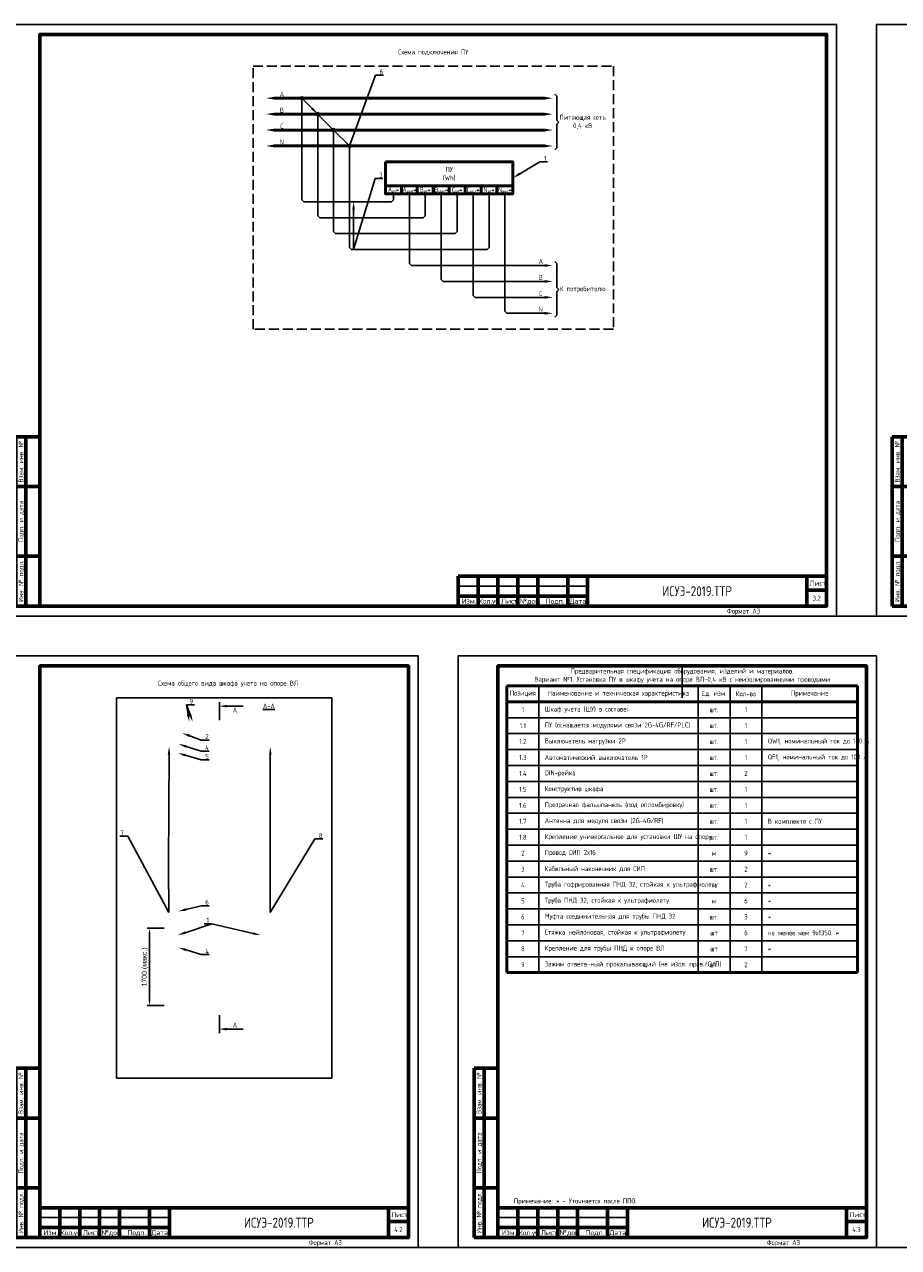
# Model space of a CAD drawing. Header units: millimetres. Extents: x -110 to 4101, y -10868 to 110.
# Tile 79 of 90: x 462 to 901, y -1258 to -644. Entities that reach past the tile are written whole.
import ezdxf
from ezdxf import colors
from ezdxf.entities.mleader import LeaderData, LeaderLine
from ezdxf.enums import TextEntityAlignment as Align
from ezdxf.math import Vec2, Vec3

# ---------------------------------------------------------------- set-up
doc = ezdxf.new("R2010")
doc.units = ezdxf.units.MM
doc.linetypes.add('GOST2.303 4', pattern=[7, 5, -2, 0])
doc.layers.add('01.Вспомогательный_слой', color=1, linetype='Continuous', plot=False)
doc.layers.add('Формат', color=7, linetype='Continuous', lineweight=25)
doc.layers.add('Формат @ 1', color=7, linetype='Continuous', lineweight=25)
doc.styles.get("Standard").update_dxf_attribs({"font": 'arial.ttf'})
doc.styles.add('Формат', font='isocpeur.ttf')
doc.styles.add('ЭП', font='GOST.TTF')
doc.dimstyles.new('ISO-25', dxfattribs={"dimtxt": 2.5, "dimasz": 2.5, "dimexe": 1.25, "dimexo": 0.625, "dimtad": 1, "dimtxsty": 'Standard', "dimcen": 2.5, "dimadec": 0, "dimazin": 0, "dimtfac": 1, "dimtmove": 0, "dimatfit": 3, "dimfxl": 1, "dimarcsym": 0})
picture_1 = doc.add_image_def('image10.jpg', size_in_pixel=(817, 1443))

# ---------------------------------------------------------------- blocks, each defined once
blk = doc.blocks.new('*U77')
at = {"layer": 'Формат', "color": 7, "linetype": 'Continuous', "lineweight": 60}
for p, q in [((8, 85), (20, 85)), ((8, 85), (8, 0)), ((13, 85), (13, 0)), ((8, 60), (20, 60)), ((8, 25), (20, 25)), ((20, 15), (205, 15)), ((20, 15), (20, 0)), ((30, 15), (30, 0)), ((40, 15), (40, 0)), ((50, 15), (50, 0)), ((60, 15), (60, 0)), ((75, 15), (75, 0)), ((85, 15), (85, 0)), ((195, 15), (195, 0)), ((195, 8), (205, 8)), ((8, 0), (20, 0)), ((20, 5), (85, 5))]:
    blk.add_line(p, q, dxfattribs=at)
at = {"layer": 'Формат', "color": 7, "linetype": 'Continuous', "lineweight": 25}
blk.add_line((20, 10), (85, 10), dxfattribs=at)
blk.add_lwpolyline([(0, -5), (210, -5), (210, 292), (0, 292)], close=True, dxfattribs=at)
at = {"layer": 'Формат', "color": 7, "linetype": 'Continuous', "lineweight": 60}
blk.add_lwpolyline([(20, 0), (205, 0), (205, 287), (20, 287)], close=True, dxfattribs=at)
at = {"layer": 'Формат', "color": 7, "linetype": 'Continuous', "lineweight": 25, "style": 'ЭП'}
for s, p in [('Взам. инв. №', (10.5, 72.5)), ('Подп. и дата', (10.5, 42.5)), ('Инв. № подл.', (10.5, 12.5))]:
    blk.add_text(s, height=2.5, rotation=90, dxfattribs=at).set_placement(p, align=Align.MIDDLE_CENTER)
at = {"layer": 'Формат', "color": 7, "linetype": 'Continuous', "lineweight": 25, "style": 'Формат'}
for s, p in [('Лист', (196.38, 10.25)), ('Изм.', (21.81, 1.25)), ('Лист', (41.54, 1.25)), ('№док.', (50.89, 1.25)), ('Подп.', (63.99, 1.25)), ('Дата', (75.95, 1.25))]:
    blk.add_text(s, height=2.5, dxfattribs=at).set_placement(p)
at = {"layer": 'Формат', "color": 7, "linetype": 'Continuous', "lineweight": 25, "style": 'Формат', "width": 0.9}
blk.add_text('Кол.уч.', height=2.5, dxfattribs=at).set_placement((30.38, 1.25))
at = {"layer": 'Формат', "color": 7, "linetype": 'Continuous', "lineweight": 25, "style": 'ЭП', "flags": 8}
blk.add_attdef('N_ИНВ', text='', height=2.5, rotation=90, dxfattribs=at).set_placement((16.5, 12.5), align=Align.MIDDLE_CENTER)
for tag, p in [('изм.№', (21, 7.5)), ('изм.уч.', (31, 7.5)), ('изм.лист', (41, 7.5)), ('изм.№_док.', (50.5, 7.5)), ('изм_дата', (76, 7.5)), ('ФОРМ.ЛИСТА', (155, -2.5))]:
    blk.add_attdef(tag, text='', height=2.5, dxfattribs=at).set_placement(p, align=Align.MIDDLE_LEFT)
for tag, height, p in [('ОБОЗНАЧЕНИЕ', 5, (140, 7.5)), ('Лист', 2.5, (200, 4))]:
    blk.add_attdef(tag, text='', height=height, dxfattribs=at).set_placement(p, align=Align.MIDDLE_CENTER)
blk = doc.blocks.new('*U76')
at = {"layer": 'Формат', "color": 7, "linetype": 'Continuous', "lineweight": 60}
for p, q in [((-202, 85), (-190, 85)), ((-202, 85), (-202, 0)), ((-197, 85), (-197, 0)), ((-202, 60), (-190, 60)), ((-202, 25), (-190, 25)), ((20, 15), (205, 15)), ((20, 15), (20, 0)), ((30, 15), (30, 0)), ((40, 15), (40, 0)), ((50, 15), (50, 0)), ((60, 15), (60, 0)), ((75, 15), (75, 0)), ((85, 15), (85, 0)), ((195, 15), (195, 0)), ((195, 8), (205, 8)), ((-202, 0), (-190, 0)), ((20, 5), (85, 5))]:
    blk.add_line(p, q, dxfattribs=at)
at = {"layer": 'Формат', "color": 7, "linetype": 'Continuous', "lineweight": 25}
blk.add_line((20, 10), (85, 10), dxfattribs=at)
blk.add_lwpolyline([(-210, -5), (210, -5), (210, 292), (-210, 292)], close=True, dxfattribs=at)
at = {"layer": 'Формат', "color": 7, "linetype": 'Continuous', "lineweight": 60}
blk.add_lwpolyline([(-190, 0), (205, 0), (205, 287), (-190, 287)], close=True, dxfattribs=at)
at = {"layer": 'Формат', "color": 7, "linetype": 'Continuous', "lineweight": 25, "style": 'ЭП'}
for s, p in [('Взам. инв. №', (-199.5, 72.5)), ('Подп. и дата', (-199.5, 42.5)), ('Инв. № подл.', (-199.5, 12.5))]:
    blk.add_text(s, height=2.5, rotation=90, dxfattribs=at).set_placement(p, align=Align.MIDDLE_CENTER)
at = {"layer": 'Формат', "color": 7, "linetype": 'Continuous', "lineweight": 25, "style": 'Формат'}
for s, p in [('Лист', (196.38, 10.25)), ('Изм.', (21.81, 1.25)), ('Лист', (41.54, 1.25)), ('№док.', (50.89, 1.25)), ('Подп.', (63.99, 1.25)), ('Дата', (75.95, 1.25))]:
    blk.add_text(s, height=2.5, dxfattribs=at).set_placement(p)
at = {"layer": 'Формат', "color": 7, "linetype": 'Continuous', "lineweight": 25, "style": 'Формат', "width": 0.9}
blk.add_text('Кол.уч.', height=2.5, dxfattribs=at).set_placement((30.38, 1.25))
at = {"layer": 'Формат', "color": 7, "linetype": 'Continuous', "lineweight": 25, "style": 'ЭП', "flags": 8}
blk.add_attdef('N_ИНВ', text='', height=2.5, rotation=90, dxfattribs=at).set_placement((-193.5, 12.5), align=Align.MIDDLE_CENTER)
for tag, p in [('изм.№', (21, 7.5)), ('изм.уч.', (31, 7.5)), ('изм.лист', (41, 7.5)), ('изм.№_док.', (50.5, 7.5)), ('изм_дата', (76, 7.5)), ('ФОРМ.ЛИСТА', (155, -2.5))]:
    blk.add_attdef(tag, text='', height=2.5, dxfattribs=at).set_placement(p, align=Align.MIDDLE_LEFT)
for tag, height, p in [('ОБОЗНАЧЕНИЕ', 5, (140, 7.5)), ('Лист', 2.5, (200, 4))]:
    blk.add_attdef(tag, text='', height=height, dxfattribs=at).set_placement(p, align=Align.MIDDLE_CENTER)
blk = doc.blocks.new('*T56')
at = {"color": 0, "linetype": 'ByBlock', "lineweight": 50, "ltscale": 0.2, "transparency": 16777216}
for p, q in [((0, 0), (176, 0)), ((0, 0), (0, -144)), ((176, 0), (176, -144)), ((0, -8), (176, -8)), ((0, -144), (176, -144))]:
    blk.add_line(p, q, dxfattribs=at)
at = {"color": 0, "linetype": 'ByBlock', "ltscale": 0.2, "transparency": 16777216}
for p, q in [((16, 0), (16, -144)), ((96, 0), (96, -144)), ((112, 0), (112, -144)), ((128, 0), (128, -144)), ((0, -16), (176, -16)), ((0, -24), (176, -24)), ((0, -32), (176, -32)), ((0, -40), (176, -40)), ((0, -48), (176, -48)), ((0, -56), (128, -56)), ((0, -64), (128, -64)), ((0, -72), (176, -72)), ((0, -80), (128, -80)), ((16, -88), (176, -88)), ((16, -96), (128, -96)), ((96, -104), (176, -104)), ((96, -112), (176, -112)), ((96, -120), (176, -120)), ((128, -136), (176, -136))]:
    blk.add_line(p, q, dxfattribs=at)
at = {"color": 0, "linetype": 'ByBlock', "lineweight": -2, "ltscale": 0.2, "transparency": 16777216}
for p, q in [((128, -56), (176, -56)), ((128, -64), (176, -64)), ((128, -80), (176, -80)), ((0, -88), (16, -88)), ((0, -96), (16, -96)), ((128, -96), (176, -96)), ((0, -104), (96, -104)), ((0, -112), (96, -112)), ((0, -120), (96, -120)), ((0, -128), (176, -128)), ((0, -136), (128, -136))]:
    blk.add_line(p, q, dxfattribs=at)
at = {"color": 0, "ltscale": 0.2, "transparency": 16777216, "char_height": 2.5, "style": 'ЭП'}
for s, insert, width, attachment_point in [('{\\fGOST type A|b1|i0|c204|p34;Позиция}', (8, -4), 10, 5), ('{\\fGOST type A|b1|i0|c204|p34;Наименование и техническая характеристика}', (56, -4), 74, 5), ('{\\fGOST type A|b1|i0|c204|p34;Ед. изм.}', (104, -4), 10, 5), ('{\\fGOST type A|b1|i0|c204|p34;Кол-во}', (120, -4), 10, 5), ('{\\fGOST type A|b1|i0|c204|p34;Примечание}', (152, -4), 42, 5), ('1', (8, -12), 10, 5), ('Шкаф учета (ШУ) в составе:', (19, -12), 74, 4), ('шт.', (104, -12), 10, 5), ('1', (120, -12), 10, 5), ('ПУ (оснащается модулями связи 2G-4G/RF/PLC)', (19, -20), 74, 4), ('1.1', (8, -20), 10, 5), ('шт.', (104, -20), 10, 5), ('1', (120, -20), 10, 5), ('QW1, номинальный ток до 100 А', (131, -28), 42, 4), ('1.2', (8, -28), 10, 5), ('Выключатель нагрузки 2P', (19, -28), 74, 4), ('шт.', (104, -28), 10, 5), ('1', (120, -28), 10, 5), ('1.3', (8, -36), 10, 5), ('{\\C256;Автоматический выключатель 1P}', (19, -36), 74, 4), ('шт.', (104, -36), 10, 5), ('1', (120, -36), 10, 5), ('QF1, номинальный ток до 100 А', (131, -36), 42, 4), ('1.4', (8, -44), 10, 5), ('DIN-рейка', (19, -44), 74, 4), ('2', (120, -44), 10, 5), ('шт.', (104, -44), 10, 5), ('1.5', (8, -52), 10, 5), ('Конструктив шкафа', (19, -52), 74, 4), ('шт.', (104, -52), 10, 5), ('1', (120, -52), 10, 5), ('1.6', (8, -60), 10, 5), ('Прозрачная фальшпанель (под опломбировку)', (19, -60), 74, 4), ('шт.', (104, -60), 10, 5), ('1', (120, -60), 10, 5), ('1.7', (8, -68), 10, 5), ('Антенна для модуля связи (2G-4G/RF)', (19, -68), 74, 4), ('шт.', (104, -68), 10, 5), ('1', (120, -68), 10, 5), ('В комплекте с ПУ', (131, -68), 42, 4), ('Крепление универсальное для установки ШУ на опору', (19, -76), 74, 4), ('1.8', (8, -76), 10, 5), ('шт.', (104, -76), 10, 5), ('1', (120, -76), 10, 5), ('2', (8, -84), 10, 5), ('Провод СИП 2х16', (19, -84), 74, 4), ('м', (104, -84), 10, 5), ('9', (120, -84), 10, 5), ('*', (131, -84), 42, 4), ('3', (8, -92), 10, 5), ('Кабельный наконечник для СИП', (19, -92), 74, 4), ('шт.', (104, -92), 10, 5), ('2', (120, -92), 10, 5), ('Труба гофрированная ПНД 32, стойкая к ультрафиолету', (19, -100), 74, 4), ('*', (131, -100), 42, 4), ('4', (8, -100), 10, 5), ('м', (104, -100), 10, 5), ('2', (120, -100), 10, 5), ('5', (8, -108), 10, 5), ('Труба ПНД 32, стойкая к ультрафиолету', (19, -108), 74, 4), ('м', (104, -108), 10, 5), ('6', (120, -108), 10, 5), ('*', (131, -108), 42, 4), ('6', (8, -116), 10, 5), ('Муфта соединительная для трубы ПНД 32', (19, -116), 74, 4), ('шт.', (104, -116), 10, 5), ('3', (120, -116), 10, 5), ('*', (131, -116), 42, 4), ('7', (8, -124), 10, 5), ('Стяжка нейлоновая, стойкая к ультрафиолету', (19, -124), 74, 4), ('6', (120, -124), 10, 5), ('не менее чем 9х1350. *', (131, -124), 42, 4), ('шт', (104, -124), 10, 5), ('8', (8, -132), 10, 5), ('Крепление для трубы ПНД к опоре ВЛ', (19, -132), 74, 4), ('шт', (104, -132), 10, 5), ('7', (120, -132), 10, 5), ('*', (131, -132), 42, 4), ('9', (8, -140), 10, 5), ('Зажим ответв-ный прокалывающий (не изол. пров./СИП)', (19, -140), 74, 4), ('шт.', (104, -140), 10, 5), ('2', (120, -140), 10, 5)]:
    blk.add_mtext(s, dxfattribs=dict(at, insert=insert, width=width, attachment_point=attachment_point))
blk = doc.blocks.new('*D57')
at = {"color": 0, "lineweight": -2, "ltscale": 0.2, "transparency": 16777216}
for p, q in [((532.37, -1097.74), (523.78, -1097.74)), ((525.03, -1100.24), (525.03, -1134.04)), ((532.37, -1136.54), (523.78, -1136.54))]:
    blk.add_line(p, q, dxfattribs=at)
at = {"color": 0, "ltscale": 0.2, "transparency": 16777216}
for points in [[(524.61, -1100.24), (525.44, -1100.24), (525.03, -1097.74)], [(524.61, -1134.04), (525.44, -1134.04), (525.03, -1136.54)]]:
    blk.add_solid(points, dxfattribs=at)
at = {"layer": 'Defpoints', "color": 0, "ltscale": 0.2, "transparency": 16777216}
for p in [(532.99, -1097.74), (525.03, -1136.54), (532.99, -1136.54)]:
    blk.add_point(p, dxfattribs=at)
at = {"color": 0, "ltscale": 0.2, "transparency": 16777216, "insert": (522.76, -1117.14), "char_height": 2.5, "attachment_point": 5, "rotation": 90}
blk.add_mtext('1700 (макс.)', dxfattribs=at)

msp = doc.modelspace()

# ---------------------------------------------------------------- hatches: boundary and pattern name
h = msp.add_hatch(color=256)
h.dxf.hatch_style = 1
edge = h.paths.add_edge_path()
edge.add_arc((601.5, -681), 0.75, 0, 360)
h = msp.add_hatch(color=256)
h.dxf.hatch_style = 1
edge = h.paths.add_edge_path()
edge.add_arc((609.5, -689), 0.75, 0, 360)
h = msp.add_hatch(color=256)
h.dxf.hatch_style = 1
edge = h.paths.add_edge_path()
edge.add_arc((617.5, -697), 0.75, 0, 360)
h = msp.add_hatch(color=256)
h.dxf.hatch_style = 1
edge = h.paths.add_edge_path()
edge.add_arc((625.5, -705), 0.75, 0, 360)

# ---------------------------------------------------------------- linework, layer by layer
for p, q in [((729.5, -692), (730.5, -693)), ((729.5, -694), (730.5, -693)), ((729.5, -776), (730.5, -777)), ((729.5, -778), (730.5, -777))]:
    msp.add_line(p, q)
at = {"lineweight": 50}
for points in [[(587.5, -681), (723.5, -681)], [(587.5, -689), (723.5, -689)], [(587.5, -697), (723.5, -697)], [(587.5, -705), (723.5, -705)]]:
    msp.add_lwpolyline(points, dxfattribs=at)
for points in [[(601.5, -681), (601.5, -732), (602.5, -733), (646.5, -733), (647.5, -732), (647.5, -729)], [(728.5, -679), (729.5, -680), (729.5, -692)], [(609.5, -689), (609.5, -740), (610.5, -741), (662.5, -741), (663.5, -740), (663.5, -729)], [(617.5, -697), (617.5, -748), (618.5, -749), (678.5, -749), (679.5, -748), (679.5, -729)], [(729.5, -694), (729.5, -706), (728.5, -707)], [(625.5, -705), (625.5, -756), (626.5, -757), (694.5, -757), (695.5, -756), (695.5, -729)], [(655.5, -729), (655.5, -764), (656.5, -765), (723.5, -765)], [(723.5, -773), (672.5, -773), (671.5, -772), (671.5, -729)], [(723.5, -781), (688.5, -781), (687.5, -780), (687.5, -729)], [(723.5, -789), (704.5, -789), (703.5, -788), (703.5, -729)], [(728.5, -763), (729.5, -764), (729.5, -776)], [(729.5, -778), (729.5, -790), (728.5, -791)]]:
    msp.add_lwpolyline(points)
at = {"lineweight": 50, "ltscale": 2}
for points in [[(643.5, -713), (707.5, -713), (707.5, -725), (643.5, -725)], [(643.5, -713), (707.5, -713), (707.5, -729), (643.5, -729)], [(643.5, -725), (651.5, -725), (651.5, -729), (643.5, -729)], [(651.5, -725), (659.5, -725), (659.5, -729), (651.5, -729)], [(659.5, -725), (667.5, -725), (667.5, -729), (659.5, -729)], [(667.5, -725), (675.5, -725), (675.5, -729), (667.5, -729)], [(675.5, -725), (683.5, -725), (683.5, -729), (675.5, -729)], [(683.5, -725), (691.5, -725), (691.5, -729), (683.5, -729)], [(691.5, -725), (699.5, -725), (699.5, -729), (691.5, -729)], [(699.5, -725), (707.5, -725), (707.5, -729), (699.5, -729)]]:
    msp.add_lwpolyline(points, close=True, dxfattribs=at)
at = {"color": 250, "lineweight": 30, "ltscale": 0.2}
for points in [[(560.096, -984.231), (560.096, -993.231)], [(560.096, -1150.33), (560.096, -1141.33)]]:
    msp.add_lwpolyline(points, dxfattribs=at)
at = {"color": 250, "ltscale": 0.2}
for points in [[(563.994, -986.214), (571.994, -986.214)], [(563.994, -1148.347), (571.994, -1148.347)]]:
    msp.add_lwpolyline(points, dxfattribs=at)
at = {"ltscale": 2}
for centre in [(601.5, -681), (609.5, -689), (617.5, -697), (625.5, -705)]:
    msp.add_circle(centre, 0.75, dxfattribs=at)
for points in [[(587.5, -680.333), (587.5, -681.667), (583.5, -681)], [(723.5, -680.333), (723.5, -681.667), (727.5, -681)], [(587.5, -688.333), (587.5, -689.667), (583.5, -689)], [(723.5, -688.333), (723.5, -689.667), (727.5, -689)], [(587.5, -696.333), (587.5, -697.667), (583.5, -697)], [(723.5, -696.333), (723.5, -697.667), (727.5, -697)], [(587.5, -704.333), (587.5, -705.667), (583.5, -705)], [(723.5, -704.333), (723.5, -705.667), (727.5, -705)], [(723.5, -764.333), (723.5, -765.667), (727.5, -765)], [(723.5, -772.333), (723.5, -773.667), (727.5, -773)], [(723.5, -780.333), (723.5, -781.667), (727.5, -781)], [(723.5, -788.333), (723.5, -789.667), (727.5, -789)]]:
    msp.add_solid(points)
at = {"color": 250}
for points in [[(563.994, -985.547), (563.994, -986.881), (559.994, -986.214)], [(563.994, -1149.014), (563.994, -1147.68), (559.994, -1148.347)]]:
    msp.add_solid(points, dxfattribs=at)
at = {"layer": '01.Вспомогательный_слой', "linetype": 'GOST2.303 4'}
msp.add_lwpolyline([(577, -665), (758, -665), (758, -797), (577, -797)], close=True, dxfattribs=at)
at = {"layer": '01.Вспомогательный_слой'}
for points in [[(870, -941), (890, -941)], [(660, -1258), (680, -1258)], [(890, -1258), (910, -1258)]]:
    msp.add_lwpolyline(points, dxfattribs=at)
at = {"layer": '01.Вспомогательный_слой', "ltscale": 0.2}
msp.add_lwpolyline([(792.5, -966), (792.5, -982)], dxfattribs=at)

# ---------------------------------------------------------------- block references
msp.add_blockref('*T56', (704.5, -976))
at = {"layer": 'Формат @ 1', "color": 0, "ltscale": 0.7}
msp.add_blockref('*U76', (660, -936), dxfattribs=at).add_auto_attribs({'ОБОЗНАЧЕНИЕ': 'ИСУЭ-2019.ТТР', 'Лист': '3.2', 'ФОРМ.ЛИСТА': 'Формат А3'})
at = {"layer": 'Формат @ 1', "ltscale": 0.7}
for p, values in [((890, -936), {'ОБОЗНАЧЕНИЕ': 'ИСУЭ-2019.ТТР', 'Лист': '3.3', 'ФОРМ.ЛИСТА': 'Формат А3'}), ((450, -1253), {'ОБОЗНАЧЕНИЕ': 'ИСУЭ-2019.ТТР', 'Лист': '4.2', 'ФОРМ.ЛИСТА': 'Формат А3'}), ((680, -1253), {'ОБОЗНАЧЕНИЕ': 'ИСУЭ-2019.ТТР', 'Лист': '4.3', 'ФОРМ.ЛИСТА': 'Формат А3'})]:
    msp.add_blockref('*U77', p, dxfattribs=at).add_auto_attribs(values)

# ---------------------------------------------------------------- texts
at = {"char_height": 2.5, "style": 'ЭП'}
for s, insert, width, attachment_point in [('Схема подключения ПУ', (667.5, -658), 64.53147, 5), ('A', (591.5, -679), 4, 5), ('B', (591.5, -687), 4, 5), ('Питающая сеть ^J0,4 кВ', (742.5, -693), 24, 5), ('C', (591.5, -695), 4, 5), ('N', (591.5, -703), 4, 5), ('ПУ \\P(Wh)', (675.5, -719), 64, 5), ('A{\\H0.6x;вх}*', (647.5, -727), 8, 5), ('A{\\H0.6x;вых}*', (655.5, -727), 8, 5), ('B{\\H0.6x;вх}*', (663.5, -727), 8, 5), ('B{\\H0.6x;вых}*', (671.5, -727), 8, 5), ('C{\\H0.6x;вх}*', (679.5, -727), 8, 5), ('C{\\H0.6x;вых}*', (687.5, -727), 8, 5), ('N{\\H0.6x;вх}*', (695.5, -727), 8, 5), ('N{\\H0.6x;вых}*', (703.5, -727), 8, 5), ('A', (721.5, -763), 4, 5), ('B', (721.5, -771), 4, 5), ('К потребителю', (742.5, -777), 24, 5), ('C', (721.5, -779), 4, 5), ('N', (721.5, -787), 4, 5), ('Предварительная спецификация оборудования, изделий и материалов.\\PВариант №1. Установка ПУ {\\C7;в шкафу учета} на опоре ВЛ-0,4 кВ с неизолированными проводами', (792.5, -971), 176, 5), ('Схема общего вида шкафа учета на опоре ВЛ', (564.5, -975), 131, 5), ('Примечание: * - Уточняется после ППО.', (708, -1236.5), 169, 7)]:
    msp.add_mtext(s, dxfattribs=dict(at, insert=insert, width=width, attachment_point=attachment_point))
at = {"color": 250, "char_height": 2.5, "width": 8, "attachment_point": 5, "style": 'ЭП'}
for s, insert in [('A', (567.994, -988.214)), ('{\\LA-A}', (584.962, -986.214)), ('A', (567.994, -1146.347))]:
    msp.add_mtext(s, dxfattribs=dict(at, insert=insert))

# ---------------------------------------------------------------- dimensions: what is measured, and where the dimension line sits
at = {"color": 250, "ltscale": 0.2}
dim = msp.add_linear_dim(base=(525.028, -1136.544), p1=(532.99, -1097.744), p2=(532.99, -1136.544), angle=90, text='1700 (макс.)', dimstyle='ISO-25', dxfattribs=at)
dim.commit()
dim.dimension.update_dxf_attribs({"geometry": '*D57', "text_midpoint": (522.764, -1117.144)})

# ---------------------------------------------------------------- pictures from other files: only their frames are drawn
at = {"ltscale": 0.2}
image = msp.add_image(picture_1, insert=(508.459, -1172.897), size_in_units=(108.082, 190.897), dxfattribs=at)
image.dxf.flags = 7

# ---------------------------------------------------------------- leaders
ml = msp.add_multileader_mtext('Standard')
ml.set_content('6', color=256, style='ЭП')
ml.set_leader_properties()
ml.build(insert=Vec2(0, 0))
ml.multileader.update_dxf_attribs({"text_left_attachment_type": 5, "text_right_attachment_type": 5, "dogleg_length": 0})
ctx = ml.context
ctx.base_point, ctx.char_height, ctx.plane_origin = Vec3(638.536, -669.371), 2.5, Vec3(593.5, -697)
ctx.left_attachment, ctx.right_attachment = 5, 5
notes = []
notes.append((ctx, [(0, (1, 1, 0), (638.536, -669.371), (1, 0), 0, [(3, [(609.5, -689), (601.5, -681), (617.5, -697), (625.5, -705)], 0, [])])]))
ctx.mtext.insert, ctx.mtext.flow_direction = Vec3(640.536, -666.371), 5
ml = msp.add_multileader_mtext('Standard')
ml.set_content('1', color=256, style='ЭП')
ml.set_leader_properties()
ml.build(insert=Vec2(0, 0))
ml.multileader.update_dxf_attribs({"text_left_attachment_type": 5, "text_right_attachment_type": 5, "dogleg_length": 0})
ctx = ml.context
ctx.base_point, ctx.char_height, ctx.plane_origin = Vec3(721.022, -713), 2.5, Vec3(707.5, -729)
ctx.left_attachment, ctx.right_attachment = 5, 5
notes.append((ctx, [(0, (1, 1, 0), (721.022, -713), (1, 0), 0, [(0, [(707.5, -721)], 0, [])])]))
ctx.mtext.insert, ctx.mtext.flow_direction = Vec3(723.022, -710), 5
ml = msp.add_multileader_mtext('Standard')
ml.set_content('3', color=256, style='ЭП')
ml.set_leader_properties()
ml.build(insert=Vec2(0, 0))
ml.multileader.update_dxf_attribs({"text_left_attachment_type": 5, "text_right_attachment_type": 5, "dogleg_length": 0})
ctx = ml.context
ctx.base_point, ctx.char_height, ctx.plane_origin = Vec3(638.342, -721.371), 2.5, Vec3(625.306, -749)
ctx.left_attachment, ctx.right_attachment = 5, 5
notes.append((ctx, [(0, (1, 1, 0), (638.342, -721.371), (1, 0), 0, [(3, [(627.5, -733), (627.5, -741), (627.5, -749), (627.5, -757)], 0, [])])]))
ctx.mtext.insert, ctx.mtext.flow_direction = Vec3(640.342, -718.371), 5
at = {"color": 250}
ml = msp.add_multileader_mtext('Standard', dxfattribs=at)
ml.set_content('9', color=250, style='ЭП')
ml.set_leader_properties()
ml.build(insert=Vec2(0, 0))
ml.multileader.update_dxf_attribs({"text_left_attachment_type": 5, "text_right_attachment_type": 5, "dogleg_length": 0})
ctx = ml.context
ctx.base_point, ctx.char_height, ctx.plane_origin = Vec3(543.655, -985.549), 2.5, Vec3(568.771, -987.911)
ctx.left_attachment, ctx.right_attachment, ctx.text_align_type = 5, 5, 2
notes.append((ctx, [(0, (1, 1, 0), (543.655, -985.549), (1, 0), 0, [(1, [(546.741, -994.098)], 0, []), (0, [(545.013, -994.072)], 0, [])])]))
ctx.mtext.insert, ctx.mtext.alignment, ctx.mtext.flow_direction = Vec3(546.905, -982.549), 3, 5
ml = msp.add_multileader_mtext('Standard', dxfattribs=at)
ml.set_content('2', color=250, style='ЭП')
ml.set_leader_properties()
ml.build(insert=Vec2(0, 0))
ml.multileader.update_dxf_attribs({"text_left_attachment_type": 5, "text_right_attachment_type": 5, "dogleg_length": 0})
ctx = ml.context
ctx.base_point, ctx.char_height, ctx.plane_origin = Vec3(551.047, -1003.243), 2.5, Vec3(568.771, -1003.911)
ctx.left_attachment, ctx.right_attachment = 5, 5
notes.append((ctx, [(0, (1, 1, 0), (551.047, -1003.243), (1, 0), 0, [(0, [(541.445, -999.747)], 0, [])])]))
ctx.mtext.insert, ctx.mtext.flow_direction = Vec3(553.047, -1000.243), 5
ml = msp.add_multileader_mtext('Standard', dxfattribs=at)
ml.set_content('7', color=250, style='ЭП')
ml.set_leader_properties()
ml.build(insert=Vec2(0, 0))
ml.multileader.update_dxf_attribs({"text_left_attachment_type": 5, "text_right_attachment_type": 5, "dogleg_length": 0})
ctx = ml.context
ctx.base_point, ctx.char_height, ctx.plane_origin = Vec3(508.849, -1051.565), 2.5, Vec3(504.257, -1009.401)
ctx.left_attachment, ctx.right_attachment, ctx.text_align_type = 5, 5, 2
notes.append((ctx, [(1, (1, 1, 0), (514.103, -1051.565), (-1, 0), 0, [(3, [(534.856, -1006.548), (534.739, -1036.711), (534.629, -1066.563), (534.755, -1089.82)], 0, [])])]))
ctx.mtext.insert, ctx.mtext.alignment, ctx.mtext.flow_direction = Vec3(512.103, -1048.565), 3, 5
ml = msp.add_multileader_mtext('Standard', dxfattribs=at)
ml.set_content('4', color=250, style='ЭП')
ml.set_leader_properties()
ml.build(insert=Vec2(0, 0))
ml.multileader.update_dxf_attribs({"text_left_attachment_type": 5, "text_right_attachment_type": 5, "dogleg_length": 0})
ctx = ml.context
ctx.base_point, ctx.char_height, ctx.plane_origin = Vec3(551.047, -1008.733), 2.5, Vec3(568.771, -1009.401)
ctx.left_attachment, ctx.right_attachment = 5, 5
notes.append((ctx, [(0, (1, 1, 0), (551.047, -1008.733), (1, 0), 0, [(0, [(539.573, -1005.237)], 0, [])])]))
ctx.mtext.insert, ctx.mtext.flow_direction = Vec3(553.047, -1005.733), 5
ml = msp.add_multileader_mtext('Standard', dxfattribs=at)
ml.set_content('8', color=250, style='ЭП')
ml.set_leader_properties()
ml.build(insert=Vec2(0, 0))
ml.multileader.update_dxf_attribs({"text_left_attachment_type": 5, "text_right_attachment_type": 5, "dogleg_length": 0})
ctx = ml.context
ctx.base_point, ctx.char_height, ctx.plane_origin = Vec3(608.095, -1052.871), 2.5, Vec3(552.044, -1013.28)
ctx.left_attachment, ctx.right_attachment = 5, 5
notes.append((ctx, [(0, (1, 1, 0), (608.095, -1052.871), (1, 0), 0, [(3, [(585.7, -1006.632), (585.669, -1036.984), (585.663, -1066.734), (585.648, -1089.855)], 0, [])])]))
ctx.mtext.insert, ctx.mtext.flow_direction = Vec3(610.095, -1049.871), 5
ml = msp.add_multileader_mtext('Standard', dxfattribs=at)
ml.set_content('5', color=250, style='ЭП')
ml.set_leader_properties()
ml.build(insert=Vec2(0, 0))
ml.multileader.update_dxf_attribs({"text_left_attachment_type": 5, "text_right_attachment_type": 5, "dogleg_length": 0})
ctx = ml.context
ctx.base_point, ctx.char_height, ctx.plane_origin = Vec3(551.047, -1013.243), 2.5, Vec3(568.771, -1013.911)
ctx.left_attachment, ctx.right_attachment = 5, 5
notes.append((ctx, [(0, (1, 1, 0), (551.047, -1013.243), (1, 0), 0, [(0, [(539.294, -1009.747)], 0, [])])]))
ctx.mtext.insert, ctx.mtext.flow_direction = Vec3(553.047, -1010.243), 5
ml = msp.add_multileader_mtext('Standard', dxfattribs=at)
ml.set_content('6', color=250, style='ЭП')
ml.set_leader_properties()
ml.build(insert=Vec2(0, 0))
ml.multileader.update_dxf_attribs({"text_left_attachment_type": 5, "text_right_attachment_type": 5, "dogleg_length": 0})
ctx = ml.context
ctx.base_point, ctx.char_height, ctx.plane_origin = Vec3(551.047, -1086.399), 2.5, Vec3(568.771, -1087.067)
ctx.left_attachment, ctx.right_attachment = 5, 5
notes.append((ctx, [(0, (1, 1, 0), (551.047, -1086.399), (1, 0), 0, [(0, [(539.573, -1089.212)], 0, [])])]))
ctx.mtext.insert, ctx.mtext.flow_direction = Vec3(553.047, -1083.399), 5
ml = msp.add_multileader_mtext('Standard', dxfattribs=at)
ml.set_content('1', color=250, style='ЭП')
ml.set_leader_properties()
ml.build(insert=Vec2(0, 0))
ml.multileader.update_dxf_attribs({"text_left_attachment_type": 5, "text_right_attachment_type": 5, "dogleg_length": 0})
ctx = ml.context
ctx.base_point, ctx.char_height, ctx.plane_origin = Vec3(551.686, -1095.429), 2.5, Vec3(567.185, -1101.772)
ctx.left_attachment, ctx.right_attachment = 5, 5
notes.append((ctx, [(1, (1, 1, 0), (556.399, -1095.429), (-1, 0), 0, [(0, [(539.178, -1101.202)], 0, []), (1, [(580.894, -1101.202)], 0, [])])]))
ctx.mtext.insert, ctx.mtext.flow_direction = Vec3(553.686, -1092.429), 5
ml = msp.add_multileader_mtext('Standard', dxfattribs=at)
ml.set_content('4', color=250, style='ЭП')
ml.set_leader_properties()
ml.build(insert=Vec2(0, 0))
ml.multileader.update_dxf_attribs({"text_left_attachment_type": 5, "text_right_attachment_type": 5, "dogleg_length": 0})
ctx = ml.context
ctx.base_point, ctx.char_height, ctx.plane_origin = Vec3(551.047, -1110.937), 2.5, Vec3(568.771, -1111.605)
ctx.left_attachment, ctx.right_attachment = 5, 5
notes.append((ctx, [(0, (1, 1, 0), (551.047, -1110.937), (1, 0), 0, [(0, [(539.573, -1107.44)], 0, [])])]))
ctx.mtext.insert, ctx.mtext.flow_direction = Vec3(553.047, -1107.937), 5
for ctx, leaders in notes:
    for number, flags, end, landing, length, lines in leaders:
        leader = LeaderData()
        leader.index, (leader.has_last_leader_line, leader.has_dogleg_vector, leader.attachment_direction) = number, flags
        leader.last_leader_point, leader.dogleg_vector, leader.dogleg_length = Vec3(end), Vec3(landing), length
        for number, points, colour, breaks in lines:
            line = LeaderLine()
            line.index, line.vertices, line.color, line.breaks = number, Vec3.list(points), colors.encode_raw_color(colour), breaks
            leader.lines.append(line)
        ctx.leaders.append(leader)

doc.saveas('drawing.dxf')
